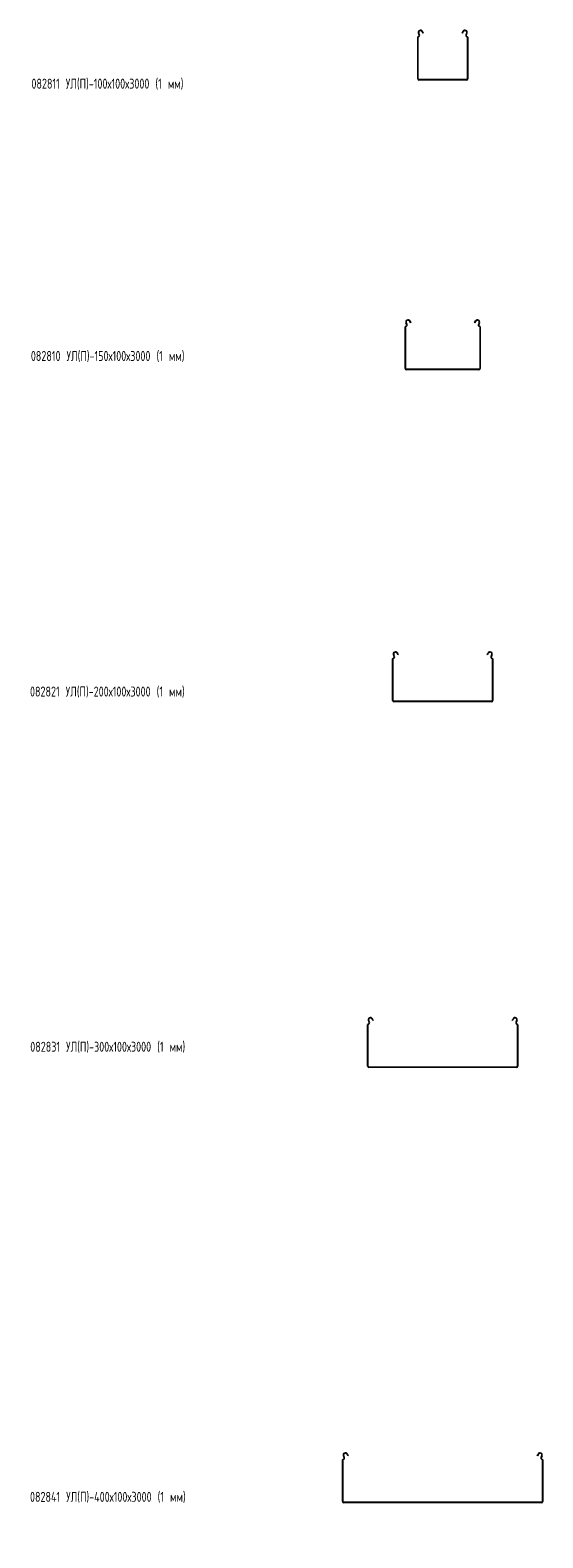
# Model space of a CAD drawing. Header units: millimetres. Extents: x -792 to 3872, y -6969 to -417.
# Tile 13 of 21: x -788 to 237, y -3433 to -417. Entities that reach past the tile are written whole.
import ezdxf

# ---------------------------------------------------------------- set-up
doc = ezdxf.new("R2010")
doc.units = ezdxf.units.MM
doc.styles.add('SLDTEXTSTYLE0', font='TXT', dxfattribs={"width": 0.7, "bigfont": 'bigfont'})

msp = doc.modelspace()

# ---------------------------------------------------------------- linework, layer by layer
at = {"color": 7, "linetype": 'Continuous', "lineweight": 15}
for p, q in [((-4.9, -420.2), (-3.2, -423.5)), ((-4, -419.8), (-2.3, -423)), ((75.3, -423), (77, -419.8)), ((76.2, -423.5), (77.9, -420.2)), ((-13.5, -514.9), (-13.5, -431.7)), ((-12.5, -514.9), (-12.5, -431.7)), ((-10.7, -426.4), (-12, -424)), ((-9.8, -425.9), (-11.1, -423.5)), ((-2.3, -423), (-3.2, -423.5)), ((76.2, -423.5), (75.3, -423)), ((84.1, -423.5), (82.8, -425.9)), ((85, -424), (83.7, -426.4)), ((85.5, -431.7), (85.5, -514.9)), ((86.5, -431.7), (86.5, -514.9)), ((84, -516.4), (-11, -516.4)), ((84, -517.4), (-11, -517.4)), ((-38.5, -1094.2), (-38.5, -1011)), ((-37.5, -1094.2), (-37.5, -1011)), ((-35.7, -1005.7), (-37, -1003.3)), ((-34.8, -1005.2), (-36.1, -1002.8)), ((-29.9, -999.5), (-28.2, -1002.8)), ((-29, -999), (-27.3, -1002.3)), ((-27.3, -1002.3), (-28.2, -1002.8)), ((100.3, -1002.3), (102, -999)), ((101.2, -1002.8), (100.3, -1002.3)), ((101.2, -1002.8), (102.9, -999.5)), ((109.1, -1002.8), (107.8, -1005.2)), ((110, -1003.3), (108.7, -1005.7)), ((110.5, -1011), (110.5, -1094.2)), ((111.5, -1011), (111.5, -1094.2)), ((109, -1095.7), (-36, -1095.7)), ((109, -1096.7), (-36, -1096.7)), ((-63.5, -1758.2), (-63.5, -1675)), ((-62.5, -1758.2), (-62.5, -1675)), ((-60.7, -1669.7), (-62, -1667.3)), ((-59.8, -1669.2), (-61.1, -1666.8)), ((-54.9, -1663.5), (-54.6, -1664.2)), ((-54.6, -1664.2), (-53.7, -1663.7)), ((-53.2, -1666.8), (-54.6, -1664.2)), ((-54, -1663.1), (-53.7, -1663.7)), ((-53.7, -1663.7), (-52.3, -1666.3)), ((-52.3, -1666.3), (-53.2, -1666.8)), ((125.3, -1666.3), (126.7, -1663.7)), ((126.2, -1666.8), (125.3, -1666.3)), ((127.6, -1664.2), (126.2, -1666.8)), ((126.7, -1663.7), (127, -1663.1)), ((126.7, -1663.7), (127.6, -1664.2)), ((127.6, -1664.2), (127.9, -1663.5)), ((134.1, -1666.8), (132.8, -1669.2)), ((135, -1667.3), (133.7, -1669.7)), ((135.5, -1675), (135.5, -1758.2)), ((136.5, -1675), (136.5, -1758.2)), ((134, -1759.7), (-61, -1759.7)), ((134, -1760.7), (-61, -1760.7)), ((-113.5, -2489.8), (-113.5, -2406.6)), ((-112.5, -2489.8), (-112.5, -2406.6)), ((-110.7, -2401.3), (-112, -2398.9)), ((-109.8, -2400.8), (-111.1, -2398.4)), ((-104.9, -2395.1), (-104.6, -2395.7)), ((-104.6, -2395.7), (-103.7, -2395.3)), ((-103.2, -2398.4), (-104.6, -2395.7)), ((-104, -2394.6), (-103.7, -2395.3)), ((-103.7, -2395.3), (-102.3, -2397.9)), ((-102.3, -2397.9), (-103.2, -2398.4)), ((175.3, -2397.9), (176.7, -2395.3)), ((176.2, -2398.4), (175.3, -2397.9)), ((177.6, -2395.7), (176.2, -2398.4)), ((176.7, -2395.3), (177, -2394.6)), ((176.7, -2395.3), (177.6, -2395.7)), ((177.6, -2395.7), (177.9, -2395.1)), ((184.1, -2398.4), (182.8, -2400.8)), ((185, -2398.9), (183.7, -2401.3)), ((185.5, -2406.6), (185.5, -2489.8)), ((186.5, -2406.6), (186.5, -2489.8)), ((184, -2491.3), (-111, -2491.3)), ((184, -2492.3), (-111, -2492.3)), ((-163.5, -3360.4), (-163.5, -3277.2)), ((-162.5, -3360.4), (-162.5, -3277.2)), ((-160.7, -3271.9), (-162, -3269.6)), ((-159.8, -3271.5), (-161.1, -3269.1)), ((-154.9, -3265.8), (-154.6, -3266.4)), ((-154.6, -3266.4), (-153.7, -3265.9)), ((-153.2, -3269.1), (-154.6, -3266.4)), ((-154, -3265.3), (-153.7, -3265.9)), ((-153.7, -3265.9), (-152.3, -3268.6)), ((-152.3, -3268.6), (-153.2, -3269.1)), ((225.3, -3268.6), (226.7, -3265.9)), ((226.2, -3269.1), (225.3, -3268.6)), ((227.6, -3266.4), (226.2, -3269.1)), ((226.7, -3265.9), (227, -3265.3)), ((226.7, -3265.9), (227.6, -3266.4)), ((227.6, -3266.4), (227.9, -3265.8)), ((234.1, -3269.1), (232.8, -3271.5)), ((235, -3269.6), (233.7, -3271.9)), ((235.5, -3277.2), (235.5, -3360.4)), ((236.5, -3277.2), (236.5, -3360.4)), ((234, -3361.9), (-161, -3361.9)), ((234, -3362.9), (-161, -3362.9))]:
    msp.add_line(p, q, dxfattribs=at)
for centre, radius, start, end in [((-8, -421.9), 4.5, 28.0725, 208.0725), ((-8, -421.9), 3.5, 28.0725, 208.0725), ((81, -421.9), 4.5, 331.9275, 151.9275), ((81, -421.9), 3.5, 331.9275, 151.9275), ((-11.7, -431.7), 1.8, 106.2863, 180), ((-11.7, -431.7), 0.8, 106.2863, 180), ((-12.9, -427.6), 2.5, 286.2863, 28.0725), ((-12.9, -427.6), 3.5, 286.2863, 28.0725), ((85.9, -427.6), 3.5, 151.9275, 253.7137), ((85.9, -427.6), 2.5, 151.9275, 253.7137), ((84.7, -431.7), 0.8, 0, 73.7137), ((84.7, -431.7), 1.8, 0, 73.7137), ((-11, -514.9), 2.5, 180, 270), ((-11, -514.9), 1.5, 180, 270), ((84, -514.9), 1.5, 270, 0), ((84, -514.9), 2.5, 270, 0), ((-36.7, -1011), 1.8, 106.2863, 180), ((-33, -1001.2), 4.5, 28.0725, 208.0725), ((-36.7, -1011), 0.8, 106.2863, 180), ((-37.9, -1006.8), 2.5, 286.2863, 28.0725), ((-37.9, -1006.8), 3.5, 286.2863, 28.0725), ((-33, -1001.2), 3.5, 28.0725, 208.0725), ((106, -1001.2), 4.5, 331.9275, 151.9275), ((106, -1001.2), 3.5, 331.9275, 151.9275), ((110.9, -1006.8), 3.5, 151.9275, 253.7137), ((110.9, -1006.8), 2.5, 151.9275, 253.7137), ((109.7, -1011), 0.8, 0, 73.7137), ((109.7, -1011), 1.8, 0, 73.7137), ((-36, -1094.2), 2.5, 180, 270), ((-36, -1094.2), 1.5, 180, 270), ((109, -1094.2), 1.5, 270, 0), ((109, -1094.2), 2.5, 270, 0), ((-61.7, -1675), 1.8, 106.2863, 180), ((-58, -1665.2), 4.5, 28.0725, 208.0725), ((-61.7, -1675), 0.8, 106.2863, 180), ((-62.9, -1670.9), 2.5, 286.2863, 28.0725), ((-62.9, -1670.9), 3.5, 286.2863, 28.0725), ((-58, -1665.2), 3.5, 28.0725, 208.0725), ((131, -1665.2), 4.5, 331.9275, 151.9275), ((131, -1665.2), 3.5, 331.9275, 151.9275), ((135.9, -1670.9), 3.5, 151.9275, 253.7137), ((135.9, -1670.9), 2.5, 151.9275, 253.7137), ((134.7, -1675), 0.8, 0, 73.7137), ((134.7, -1675), 1.8, 0, 73.7137), ((-61, -1758.2), 2.5, 180, 270), ((-61, -1758.2), 1.5, 180, 270), ((134, -1758.2), 1.5, 270, 0), ((134, -1758.2), 2.5, 270, 0), ((-111.7, -2406.6), 1.8, 106.2863, 180), ((-108, -2396.8), 4.5, 28.0725, 208.0725), ((-111.7, -2406.6), 0.8, 106.2863, 180), ((-112.9, -2402.4), 2.5, 286.2863, 28.0725), ((-112.9, -2402.4), 3.5, 286.2863, 28.0725), ((-108, -2396.8), 3.5, 28.0725, 208.0725), ((181, -2396.8), 4.5, 331.9275, 151.9275), ((181, -2396.8), 3.5, 331.9275, 151.9275), ((185.9, -2402.4), 3.5, 151.9275, 253.7137), ((185.9, -2402.4), 2.5, 151.9275, 253.7137), ((184.7, -2406.6), 0.8, 0, 73.7137), ((184.7, -2406.6), 1.8, 0, 73.7137), ((-111, -2489.8), 2.5, 180, 270), ((-111, -2489.8), 1.5, 180, 270), ((184, -2489.8), 2.5, 270, 0), ((184, -2489.8), 1.5, 270, 0), ((-161.7, -3277.2), 1.8, 106.2863, 180), ((-158, -3267.4), 4.5, 28.0725, 208.0725), ((-161.7, -3277.2), 0.8, 106.2863, 180), ((-162.9, -3273.1), 2.5, 286.2863, 28.0725), ((-162.9, -3273.1), 3.5, 286.2863, 28.0725), ((-158, -3267.4), 3.5, 28.0725, 208.0725), ((231, -3267.4), 4.5, 331.9275, 151.9275), ((231, -3267.4), 3.5, 331.9275, 151.9275), ((235.9, -3273.1), 3.5, 151.9275, 253.7137), ((235.9, -3273.1), 2.5, 151.9275, 253.7137), ((234.7, -3277.2), 0.8, 0, 73.7137), ((234.7, -3277.2), 1.8, 0, 73.7137), ((-161, -3360.4), 2.5, 180, 270), ((-161, -3360.4), 1.5, 180, 270), ((234, -3360.4), 1.5, 270, 0), ((234, -3360.4), 2.5, 270, 0)]:
    msp.add_arc(centre, radius, start, end, dxfattribs=at)

# ---------------------------------------------------------------- texts
at = {"color": 7, "linetype": 'Continuous', "lineweight": 0, "char_height": 20, "attachment_point": 1, "style": 'SLDTEXTSTYLE0'}
for s, insert in [('082811 \\M+18454\\M+1844C(\\M+18450)-100\\M+18487100\\M+184873000 (1 \\M+1847D\\M+1847D)', (-785.2, -514.4)), ('082810 \\M+18454\\M+1844C(\\M+18450)-150\\M+18487100\\M+184873000 (1 \\M+1847D\\M+1847D)', (-786.4, -1059.1)), ('082821 \\M+18454\\M+1844C(\\M+18450)-200\\M+18487100\\M+184873000 (1 \\M+1847D\\M+1847D)', (-788.1, -1730.3)), ('082831 \\M+18454\\M+1844C(\\M+18450)-300\\M+18487100\\M+184873000 (1 \\M+1847D\\M+1847D)', (-787.6, -2440.8)), ('082841 \\M+18454\\M+1844C(\\M+18450)-400\\M+18487100\\M+184873000 (1 \\M+1847D\\M+1847D)', (-788.1, -3341))]:
    msp.add_mtext(s, dxfattribs=dict(at, insert=insert))

doc.saveas('drawing.dxf')
